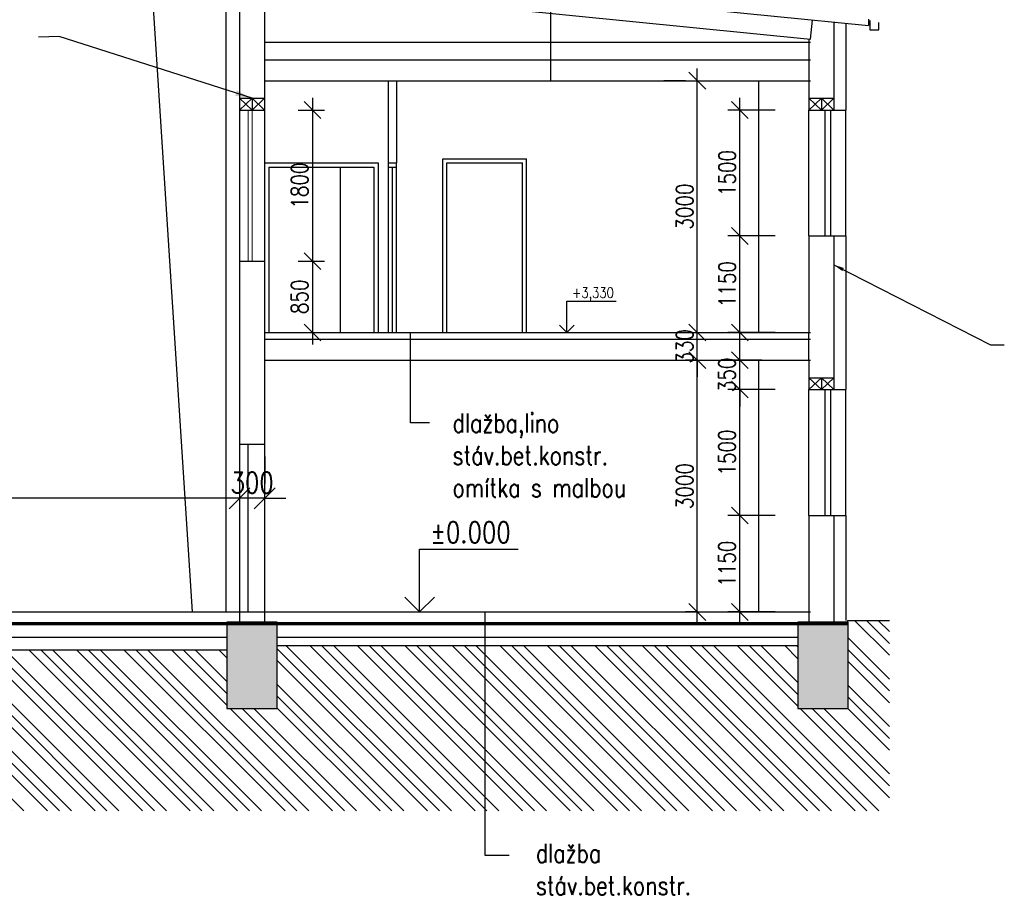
# Model space of a CAD drawing. Header units: millimetres. Extents: x -637441 to -130928, y -380379 to -53767.
# Tile 128 of 193: x -370222 to -358496, y -184700 to -174268. Entities that reach past the tile are written whole.
import ezdxf
from ezdxf.enums import TextEntityAlignment as Align

# ---------------------------------------------------------------- set-up
doc = ezdxf.new("R2010")
doc.units = ezdxf.units.MM
doc.header["$LTSCALE"] = 10
doc.linetypes.add('ACAD_ISO03W100', pattern=[30, 12, -18])
for name, color, linetype, lineweight in [('CKKOTY', 7, 'Continuous', 25), ('CKOKNA', 1, 'Continuous', 18), ('CKSTENY_PODROVINOU', 7, 'Continuous', 25), ('CKSTENY_SRAF', 1, 'Continuous', 18), ('CKTEXTY_MALE', 7, 'Continuous', 25)]:
    doc.layers.add(name, color=color, linetype=linetype, lineweight=lineweight)
for name, color, linetype in [('KOTY OBJ.E', 7, 'Continuous'), ('ocel', 7, 'Continuous'), ('Okna-Dveře', 7, 'Continuous'), ('SLABE', 7, 'Continuous'), ('SLABĚ', 7, 'Continuous'), ('SRAFY', 252, 'Continuous'), ('ZDIVO', 6, 'Continuous'), ('ŠRAFY', 252, 'Continuous')]:
    doc.layers.add(name, color=color, linetype=linetype)
doc.styles.get("Standard").update_dxf_attribs({"font": 'simplex.shx', "width": 0.8})
doc.dimstyles.new('Cadkon', dxfattribs={"dimscale": 80, "dimtxt": 2.5, "dimasz": 2.5, "dimexe": 1.768, "dimexo": 5, "dimtad": 1, "dimrnd": 1, "dimtxsty": 'Standard', "dimblk1": 'OBLIQUE', "dimblk2": 'OBLIQUE', "dimsah": 1, "dimcen": 2.5, "dimdle": 1.8, "dimadec": 0, "dimazin": 0, "dimtfac": 1, "dimtix": 1, "dimtmove": 2, "dimatfit": 3, "dimfxl": 1, "dimarcsym": 0})
doc.dimstyles.new('Kopie z cadkon', dxfattribs={"dimscale": 100, "dimtxt": 2.5, "dimasz": 2.5, "dimexe": 1.768, "dimexo": 5, "dimgap": 0.666, "dimtad": 1, "dimdec": 0, "dimrnd": 1, "dimdsep": 46, "dimtxsty": 'Standard', "dimblk1": 'OBLIQUE', "dimblk2": 'OBLIQUE', "dimsah": 1, "dimcen": 2, "dimdle": 1.8, "dimazin": 2, "dimtfac": 0.75, "dimtdec": 0, "dimtix": 1, "dimtmove": 2, "dimatfit": 3, "dimfxl": 1, "dimtolj": 1, "dimtzin": 0, "dimarcsym": 0})
doc.dimstyles.new('menší', dxfattribs={"dimscale": 100, "dimtxt": 2.5, "dimasz": 2.5, "dimexe": 1.768, "dimexo": 5, "dimtad": 1, "dimrnd": 1, "dimtxsty": 'Standard', "dimblk1": 'OBLIQUE', "dimblk2": 'OBLIQUE', "dimsah": 1, "dimcen": 2.5, "dimdle": 1.8, "dimadec": 0, "dimazin": 0, "dimtfac": 1, "dimtix": 1, "dimtmove": 2, "dimatfit": 3, "dimfxl": 1, "dimarcsym": 0})
doc.dimstyles.new('normální', dxfattribs={"dimscale": 50, "dimtxt": 2.5, "dimasz": 2.5, "dimexe": 1.768, "dimexo": 5, "dimtad": 1, "dimrnd": 1, "dimtxsty": 'Standard', "dimblk1": 'OBLIQUE', "dimblk2": 'OBLIQUE', "dimsah": 1, "dimcen": 2.5, "dimdle": 1.8, "dimadec": 0, "dimazin": 0, "dimtfac": 1, "dimtix": 1, "dimtmove": 2, "dimatfit": 3, "dimfxl": 1, "dimarcsym": 0})

# ---------------------------------------------------------------- blocks, each defined once
blk = doc.blocks.new('A')
blk.add_line((0, 0.5), (0, 0))
blk = doc.blocks.new('_OBLIQUE')
at = {"color": 0, "linetype": 'ByBlock'}
blk.add_line((-0.5, -0.5), (0.5, 0.5), dxfattribs=at)
blk = doc.blocks.new('*D724')
at = {"layer": 'CKKOTY', "color": 0, "lineweight": -2}
for p, q in [((-362152, -181468), (-362152, -178180)), ((-362144, -178324), (-362294, -178324)), ((-362144, -181324), (-362294, -181324))]:
    blk.add_line(p, q, dxfattribs=at)
at = {"layer": 'DEFPOINTS', "color": 0}
for p in [(-362152, -178324), (-361744, -178324), (-361744, -181324)]:
    blk.add_point(p, dxfattribs=at)
at = {"layer": 'CKKOTY', "color": 0, "lineweight": -2, "xscale": 200, "yscale": 200, "zscale": 200}
for p, rotation in [((-362152, -178324), 90), ((-362152, -181324), 270)]:
    blk.add_blockref('_OBLIQUE', p, dxfattribs=dict(at, rotation=rotation))
at = {"layer": 'CKKOTY', "color": 7, "insert": (-362302, -179824), "char_height": 200, "attachment_point": 5, "rotation": 90}
blk.add_mtext('3000', dxfattribs=at)
blk = doc.blocks.new('*D725')
at = {"layer": 'CKKOTY', "color": 0, "lineweight": -2}
for p, q in [((-362152, -177994), (-362152, -177794)), ((-362552, -177994), (-362294, -177994)), ((-362152, -178324), (-362152, -177994)), ((-362144, -178324), (-362294, -178324)), ((-362152, -178324), (-362152, -178524))]:
    blk.add_line(p, q, dxfattribs=at)
at = {"layer": 'DEFPOINTS', "color": 0}
for p in [(-362152, -177994), (-362152, -177994), (-361744, -178324)]:
    blk.add_point(p, dxfattribs=at)
at = {"layer": 'CKKOTY', "color": 0, "lineweight": -2, "xscale": 200, "yscale": 200, "zscale": 200}
for p, rotation in [((-362152, -177994), 270), ((-362152, -178324), 90)]:
    blk.add_blockref('_OBLIQUE', p, dxfattribs=dict(at, rotation=rotation))
at = {"layer": 'CKKOTY', "color": 7, "insert": (-362302, -178159), "char_height": 200, "attachment_point": 5, "rotation": 90}
blk.add_mtext('330', dxfattribs=at)
blk = doc.blocks.new('*D726')
at = {"layer": 'CKKOTY', "color": 0, "lineweight": -2}
for p, q in [((-362152, -178138), (-362152, -174850)), ((-362552, -174994), (-362294, -174994)), ((-362552, -177994), (-362294, -177994))]:
    blk.add_line(p, q, dxfattribs=at)
at = {"layer": 'DEFPOINTS', "color": 0}
for p in [(-362152, -174994), (-362152, -174994), (-362152, -177994)]:
    blk.add_point(p, dxfattribs=at)
at = {"layer": 'CKKOTY', "color": 0, "lineweight": -2, "xscale": 200, "yscale": 200, "zscale": 200}
for p, rotation in [((-362152, -174994), 90), ((-362152, -177994), 270)]:
    blk.add_blockref('_OBLIQUE', p, dxfattribs=dict(at, rotation=rotation))
at = {"layer": 'CKKOTY', "color": 7, "insert": (-362302, -176494), "char_height": 200, "attachment_point": 5, "rotation": 90}
blk.add_mtext('3000', dxfattribs=at)
blk = doc.blocks.new('kacenah1')
at = {"color": 0, "linetype": 'ByBlock', "lineweight": -2}
for points in [[(0, 0), (0, 30), (46.9, 30)], [(-7.07, 7.07), (0, 0), (7.07, 7.07)]]:
    blk.add_lwpolyline(points, dxfattribs=at)
at = {"color": 0, "linetype": 'ByBlock', "lineweight": -2, "width": 0.8}
blk.add_attdef('HEIGHT', text='', height=10, dxfattribs=at).set_placement((5, 30), align=Align.BOTTOM_LEFT)
blk.add_attdef('OZN', text='', height=10, dxfattribs=at).set_placement((5, 26.66), align=Align.TOP_LEFT)
blk = doc.blocks.new('*D727')
at = {"layer": 'CKKOTY', "color": 0, "lineweight": -2}
for p, q in [((-361646, -178138), (-361646, -176700)), ((-361224, -176844), (-361787, -176844)), ((-361224, -177994), (-361787, -177994))]:
    blk.add_line(p, q, dxfattribs=at)
at = {"layer": 'DEFPOINTS', "color": 0}
for p in [(-361646, -176844), (-360824, -176844), (-360824, -177994)]:
    blk.add_point(p, dxfattribs=at)
at = {"layer": 'CKKOTY', "color": 0, "lineweight": -2, "xscale": 200, "yscale": 200, "zscale": 200}
for p, rotation in [((-361646, -176844), 90), ((-361646, -177994), 270)]:
    blk.add_blockref('_OBLIQUE', p, dxfattribs=dict(at, rotation=rotation))
at = {"layer": 'CKKOTY', "color": 0, "insert": (-361796, -177419), "char_height": 200, "attachment_point": 5, "rotation": 90}
blk.add_mtext('1150', dxfattribs=at)
blk = doc.blocks.new('*D728')
at = {"layer": 'CKKOTY', "color": 0, "lineweight": -2}
for p, q in [((-361646, -176988), (-361646, -175200)), ((-361224, -175344), (-361787, -175344)), ((-361224, -176844), (-361787, -176844))]:
    blk.add_line(p, q, dxfattribs=at)
at = {"layer": 'DEFPOINTS', "color": 0}
for p in [(-361646, -175344), (-360824, -175344), (-360824, -176844)]:
    blk.add_point(p, dxfattribs=at)
at = {"layer": 'CKKOTY', "color": 0, "lineweight": -2, "xscale": 200, "yscale": 200, "zscale": 200}
for p, rotation in [((-361646, -175344), 90), ((-361646, -176844), 270)]:
    blk.add_blockref('_OBLIQUE', p, dxfattribs=dict(at, rotation=rotation))
at = {"layer": 'CKKOTY', "color": 0, "insert": (-361796, -176094), "char_height": 200, "attachment_point": 5, "rotation": 90}
blk.add_mtext('1500', dxfattribs=at)
blk = doc.blocks.new('*D572')
at = {"layer": 'CKKOTY', "color": 0, "lineweight": -2}
for p, q in [((-366734, -175200), (-366734, -177288)), ((-366904, -175344), (-366592, -175344)), ((-366904, -177144), (-366592, -177144))]:
    blk.add_line(p, q, dxfattribs=at)
at = {"layer": 'DEFPOINTS', "color": 0}
for p in [(-367304, -175344), (-367304, -177144), (-366734, -177144)]:
    blk.add_point(p, dxfattribs=at)
at = {"layer": 'CKKOTY', "color": 0, "lineweight": -2, "xscale": 200, "yscale": 200, "zscale": 200}
for p, rotation in [((-366734, -175344), 90), ((-366734, -177144), 270)]:
    blk.add_blockref('_OBLIQUE', p, dxfattribs=dict(at, rotation=rotation))
at = {"layer": 'CKKOTY', "color": 0, "insert": (-366887, -176244), "char_height": 200, "attachment_point": 5, "rotation": 90}
blk.add_mtext('\\A1;1800', dxfattribs=at)
blk = doc.blocks.new('*D573')
at = {"layer": 'CKKOTY', "color": 0, "lineweight": -2}
for p, q in [((-366734, -177000), (-366734, -178138)), ((-366904, -177144), (-366592, -177144)), ((-367134, -177994), (-366875, -177994))]:
    blk.add_line(p, q, dxfattribs=at)
at = {"layer": 'DEFPOINTS', "color": 0}
for p in [(-367304, -177144), (-366734, -177994), (-366734, -177994)]:
    blk.add_point(p, dxfattribs=at)
at = {"layer": 'CKKOTY', "color": 0, "lineweight": -2, "xscale": 200, "yscale": 200, "zscale": 200}
for p, rotation in [((-366734, -177144), 90), ((-366734, -177994), 270)]:
    blk.add_blockref('_OBLIQUE', p, dxfattribs=dict(at, rotation=rotation))
at = {"layer": 'CKKOTY', "color": 0, "insert": (-366887, -177569), "char_height": 200, "attachment_point": 5, "rotation": 90}
blk.add_mtext('\\A1;850', dxfattribs=at)
blk = doc.blocks.new('*D739')
at = {"layer": 'CKKOTY', "color": 0, "lineweight": -2}
for p, q in [((-361646, -181468), (-361646, -180030)), ((-361224, -180174), (-361787, -180174)), ((-361224, -181324), (-361787, -181324))]:
    blk.add_line(p, q, dxfattribs=at)
at = {"layer": 'DEFPOINTS', "color": 0}
for p in [(-361646, -180174), (-360824, -180174), (-360824, -181324)]:
    blk.add_point(p, dxfattribs=at)
at = {"layer": 'CKKOTY', "color": 0, "lineweight": -2, "xscale": 200, "yscale": 200, "zscale": 200}
for p, rotation in [((-361646, -180174), 90), ((-361646, -181324), 270)]:
    blk.add_blockref('_OBLIQUE', p, dxfattribs=dict(at, rotation=rotation))
at = {"layer": 'CKKOTY', "color": 0, "insert": (-361799, -180749), "char_height": 200, "attachment_point": 5, "rotation": 90}
blk.add_mtext('\\A1;1150', dxfattribs=at)
blk = doc.blocks.new('*D740')
at = {"layer": 'CKKOTY', "color": 0, "lineweight": -2}
for p, q in [((-361646, -180318), (-361646, -178530)), ((-361224, -178674), (-361787, -178674)), ((-361224, -180174), (-361787, -180174))]:
    blk.add_line(p, q, dxfattribs=at)
at = {"layer": 'DEFPOINTS', "color": 0}
for p in [(-361646, -178674), (-360824, -178674), (-360824, -180174)]:
    blk.add_point(p, dxfattribs=at)
at = {"layer": 'CKKOTY', "color": 0, "lineweight": -2, "xscale": 200, "yscale": 200, "zscale": 200}
for p, rotation in [((-361646, -178674), 90), ((-361646, -180174), 270)]:
    blk.add_blockref('_OBLIQUE', p, dxfattribs=dict(at, rotation=rotation))
at = {"layer": 'CKKOTY', "color": 0, "insert": (-361799, -179424), "char_height": 200, "attachment_point": 5, "rotation": 90}
blk.add_mtext('\\A1;1500', dxfattribs=at)
blk = doc.blocks.new('*D741')
at = {"layer": 'CKKOTY', "color": 0, "lineweight": -2}
for p, q in [((-361646, -178324), (-361646, -178124)), ((-361383, -178324), (-361787, -178324)), ((-361646, -178674), (-361646, -178324)), ((-361224, -178674), (-361787, -178674)), ((-361646, -178674), (-361646, -178874))]:
    blk.add_line(p, q, dxfattribs=at)
at = {"layer": 'DEFPOINTS', "color": 0}
for p in [(-361646, -178324), (-360983, -178324), (-360824, -178674)]:
    blk.add_point(p, dxfattribs=at)
at = {"layer": 'CKKOTY', "color": 0, "lineweight": -2, "xscale": 200, "yscale": 200, "zscale": 200}
for p, rotation in [((-361646, -178324), 270), ((-361646, -178674), 90)]:
    blk.add_blockref('_OBLIQUE', p, dxfattribs=dict(at, rotation=rotation))
at = {"layer": 'CKKOTY', "color": 0, "insert": (-361799, -178499), "char_height": 200, "attachment_point": 5, "rotation": 90}
blk.add_mtext('\\A1;350', dxfattribs=at)
blk = doc.blocks.new('*D752')
at = {"layer": 'CKKOTY', "color": 0, "lineweight": -2}
for p, q in [((-367604, -179470), (-367604, -179793)), ((-367304, -179470), (-367304, -179793)), ((-367604, -179970), (-367854, -179970)), ((-367304, -179970), (-367604, -179970)), ((-367304, -179970), (-367054, -179970))]:
    blk.add_line(p, q, dxfattribs=at)
at = {"layer": 'DEFPOINTS', "color": 0}
for p in [(-367604, -179970), (-367604, -179970), (-367304, -179970)]:
    blk.add_point(p, dxfattribs=at)
at = {"layer": 'CKKOTY', "color": 0, "lineweight": -2, "xscale": 250, "yscale": 250, "zscale": 250}
blk.add_blockref('_OBLIQUE', (-367604, -179970), dxfattribs=at)
at = {"layer": 'CKKOTY', "color": 0, "lineweight": -2, "xscale": 250, "yscale": 250, "zscale": 250, "rotation": 180}
blk.add_blockref('_OBLIQUE', (-367304, -179970), dxfattribs=at)
at = {"layer": 'CKKOTY', "color": 0, "insert": (-367454, -179783), "char_height": 250, "attachment_point": 5}
blk.add_mtext('300', dxfattribs=at)
blk = doc.blocks.new('*D753')
at = {"layer": 'CKKOTY', "color": 0, "lineweight": -2}
for p, q in [((-385764, -179470), (-385764, -179793)), ((-367604, -179470), (-367604, -179793)), ((-367424, -179970), (-385944, -179970))]:
    blk.add_line(p, q, dxfattribs=at)
at = {"layer": 'DEFPOINTS', "color": 0}
for p in [(-385764, -179970), (-385764, -179970), (-367604, -179970)]:
    blk.add_point(p, dxfattribs=at)
at = {"layer": 'CKKOTY', "color": 0, "lineweight": -2, "xscale": 250, "yscale": 250, "zscale": 250, "rotation": 180}
blk.add_blockref('_OBLIQUE', (-385764, -179970), dxfattribs=at)
at = {"layer": 'CKKOTY', "color": 0, "lineweight": -2, "xscale": 250, "yscale": 250, "zscale": 250}
blk.add_blockref('_OBLIQUE', (-367604, -179970), dxfattribs=at)
at = {"layer": 'CKKOTY', "color": 0, "insert": (-376684, -179783), "char_height": 250, "attachment_point": 5}
blk.add_mtext('18160', dxfattribs=at)

msp = doc.modelspace()

# ---------------------------------------------------------------- hatches: boundary and pattern name
at = {"layer": 'SRAFY'}
h = msp.add_hatch(dxfattribs=at)
h.set_pattern_fill('ANSI35', scale=30, style=0)
h.set_pattern_definition([(45, (-600872.27, -246302.53), (-134.70384, 134.70384), []), (45, (-600737.57, -246302.53), (-134.70384, 134.70384), [238.125, -47.625, 0, -47.625])])
h.paths.add_polyline_path([(-385614.36, -181474.237), (-386214.36, -181474.237), (-386214.36, -182474.237), (-385614.36, -182474.237)])
h.paths.add_polyline_path([(-367154.36, -181474.237), (-367754.36, -181474.237), (-367754.36, -182474.237), (-367154.36, -182474.237)])
h.paths.add_polyline_path([(-360354.36, -181474.237), (-360954.36, -181474.237), (-360954.36, -182474.237), (-360354.36, -182474.237)])
h.paths.add_polyline_path([(-380734.36, -182474.237), (-382634.36, -182474.237), (-382634.36, -183224.237), (-380734.36, -183224.237)])
h.paths.add_polyline_path([(-381934.36, -181474.237), (-382434.36, -181474.237), (-382434.36, -182474.237), (-380934.36, -182474.237), (-380934.36, -181474.237), (-381435.542, -181474.237), (-381535.746, -182277.497), (-381834.36, -182277.497)])
h.paths.add_polyline_path([(-370733.206, -182474.237), (-372633.206, -182474.237), (-372633.206, -183224.237), (-370733.206, -183224.237)])
h.paths.add_polyline_path([(-371933.206, -181474.237), (-372433.206, -181474.237), (-372433.206, -182474.237), (-370933.206, -182474.237), (-370933.206, -181474.237), (-371434.388, -181474.237), (-371534.592, -182277.497), (-371833.206, -182277.497)])
h.paths.add_polyline_path([(-371784.36, -181474.237), (-371933.206, -181474.237), (-371833.206, -182277.497), (-371534.592, -182277.497), (-371434.388, -181474.237), (-371584.36, -181474.237), (-371584.36, -182227.497), (-371784.36, -182227.497)])
h.paths.add_polyline_path([(-371584.36, -181474.237), (-371784.36, -181474.237), (-371784.36, -182227.497), (-371584.36, -182227.497)], flags=17)
h.paths.add_polyline_path([(-381785.221, -181474.237), (-381934.36, -181474.237), (-381834.36, -182277.497), (-381535.746, -182277.497), (-381435.542, -181474.237), (-381585.553, -181474.237), (-381585.746, -182227.497), (-381785.36, -182227.497)])
h.paths.add_polyline_path([(-381585.553, -181474.237), (-381785.221, -181474.237), (-381785.36, -182227.497), (-381585.746, -182227.497)], flags=17)
at = {"layer": 'ŠRAFY'}
h = msp.add_hatch(dxfattribs=at)
h.set_pattern_fill('ZEM_PUVODNI', scale=100, angle=90, style=0)
h.set_pattern_definition([(135, (-600872.27, -246302.53), (-282.8427, -282.8427), []), (135, (-600872.27, -246161.1), (-282.8427, -282.8427), []), (135, (-600872.27, -246019.7), (-282.8427, -282.8427), [])])
h.paths.add_polyline_path([(-372633.206, -182474.237), (-372433.206, -182474.237), (-372433.206, -181774.237), (-380934.36, -181774.237), (-380934.36, -182474.237), (-380734.36, -182474.237), (-380734.36, -183224.237), (-382634.36, -183224.237), (-382634.36, -182474.237), (-382434.36, -182474.237), (-382434.36, -181774.237), (-385614.36, -181774.237), (-385614.36, -182474.237), (-386214.36, -182474.237), (-386214.36, -183694.161), (-359864.36, -183694.161), (-359864.36, -181424.237), (-360364.36, -181424.237), (-360364.36, -181444.237), (-360354.36, -181444.237), (-360354.36, -182474.237), (-360954.36, -182474.237), (-360954.36, -181724.237), (-367154.36, -181724.237), (-367154.36, -182474.237), (-367754.36, -182474.237), (-367754.36, -181774.237), (-370933.206, -181774.237), (-370933.206, -182474.237), (-370733.206, -182474.237), (-370733.206, -183224.237), (-372633.206, -183224.237)])

# ---------------------------------------------------------------- linework, layer by layer
at = {"layer": 'CKKOTY'}
for p, q in [((-365184.36, -175924.237), (-364184.36, -175924.237)), ((-365134.36, -175974.237), (-364234.36, -175974.237)), ((-367604.36, -179324.237), (-367604.36, -181324.237)), ((-367504.36, -179324.237), (-367504.36, -181324.237)), ((-367304.36, -179324.237), (-367304.36, -181324.237))]:
    msp.add_line(p, q, dxfattribs=at)
at = {"layer": 'CKOKNA'}
for p, q in [((-367499.36, -177143.738), (-367499.36, -175343.738)), ((-367454.36, -177143.738), (-367454.36, -175343.738))]:
    msp.add_line(p, q, dxfattribs=at)
at = {"layer": 'CKSTENY_PODROVINOU'}
for p, q in [((-367604.36, -175343.738), (-367604.36, -177143.738)), ((-367304.36, -175343.738), (-367304.36, -177143.738))]:
    msp.add_line(p, q, dxfattribs=at)
at = {"layer": 'CKTEXTY_MALE'}
for p, q in [((-363898.638, -169236.998), (-363898.638, -174994.237)), ((-365784.36, -176024.237), (-365784.36, -177994.237)), ((-365566.462, -179070.816), (-365566.462, -177994.237)), ((-365341.629, -179070.816), (-365566.462, -179070.816)), ((-364682.97, -181324.237), (-364682.97, -184223.204)), ((-364682.97, -184223.204), (-364393.904, -184223.204))]:
    msp.add_line(p, q, dxfattribs=at)
at = {"layer": 'ocel'}
for p, q in [((-367764.36, -181324.237), (-367764.36, -172236.218)), ((-368164.36, -181324.237), (-368676.838, -173380.831))]:
    msp.add_line(p, q, dxfattribs=at)
at = {"layer": 'Okna-Dveře'}
for p, q in [((-360634.36, -175344.237), (-360634.36, -176844.237)), ((-360564.36, -175344.237), (-360564.36, -176844.237)), ((-365834.36, -175974.237), (-365834.36, -177994.237)), ((-365734.36, -177994.237), (-365734.36, -175974.237)), ((-365184.36, -177994.237), (-365184.36, -175924.237)), ((-365134.36, -177994.237), (-365134.36, -175974.237)), ((-364234.36, -177994.237), (-364234.36, -175974.237)), ((-364184.36, -177994.237), (-364184.36, -175924.237)), ((-367254.36, -176024.237), (-367254.36, -177994.237)), ((-367254.36, -176024.237), (-366004.36, -176024.237)), ((-366404.36, -176024.237), (-366404.36, -177994.237)), ((-366004.36, -176024.237), (-366004.36, -177994.237)), ((-365834.36, -176024.237), (-365734.36, -176024.237)), ((-360634.36, -178674.237), (-360634.36, -180174.237)), ((-360564.36, -178674.237), (-360564.36, -180174.237))]:
    msp.add_line(p, q, dxfattribs=at)
at = {"layer": 'SLABE'}
msp.add_line((-360364.36, -181424.237), (-360364.36, -181444.237), dxfattribs=at)
at = {"layer": 'SLABĚ'}
for p, q in [((-367304.36, -173618.721), (-360114.36, -174338.664)), ((-367304.36, -173849.871), (-360804.36, -174500.723)), ((-360804.36, -174500.723), (-360781.445, -174271.868)), ((-360096.402, -174278.06), (-360096.402, -174387.636)), ((-359990.138, -174387.636), (-359990.138, -174302.03)), ((-360096.402, -174387.636), (-359990.138, -174387.636)), ((-367304.36, -174534.237), (-360804.36, -174534.237)), ((-367304.36, -174744.237), (-360804.36, -174744.237)), ((-367304.36, -174744.237), (-367304.36, -174994.237)), ((-361424.36, -174994.237), (-361424.36, -177994.237)), ((-367604.36, -175343.738), (-367454.36, -175203.738)), ((-367604.36, -175203.738), (-367304.36, -175203.738)), ((-367604.36, -175203.738), (-367454.36, -175343.738)), ((-367454.36, -175343.738), (-367304.36, -175203.738)), ((-367454.36, -175203.738), (-367454.36, -175343.738)), ((-367454.36, -175203.738), (-367304.36, -175343.738)), ((-360824.36, -175344.237), (-360674.36, -175204.237)), ((-360824.36, -175204.237), (-360524.36, -175204.237)), ((-360824.36, -175204.237), (-360674.36, -175344.237)), ((-360674.36, -175344.237), (-360524.36, -175204.237)), ((-360674.36, -175204.237), (-360674.36, -175344.237)), ((-360674.36, -175204.237), (-360524.36, -175344.237)), ((-360824.36, -176844.237), (-360824.36, -175344.237)), ((-360384.36, -176844.237), (-360384.36, -175344.237)), ((-367304.36, -175974.237), (-365954.36, -175974.237)), ((-365954.36, -175974.237), (-365954.36, -177994.237)), ((-367304.36, -177994.237), (-367304.36, -178324.237)), ((-360824.36, -178324.237), (-360824.36, -177994.237)), ((-367304.36, -178074.237), (-360804.36, -178074.237)), ((-361424.36, -178324.237), (-361424.36, -181324.237)), ((-360824.36, -178674.237), (-360674.36, -178534.237)), ((-360824.36, -178534.237), (-360524.36, -178534.237)), ((-360824.36, -178534.237), (-360674.36, -178674.237)), ((-360674.36, -178674.237), (-360524.36, -178534.237)), ((-360674.36, -178534.237), (-360674.36, -178674.237)), ((-360674.36, -178534.237), (-360524.36, -178674.237)), ((-360824.36, -180174.237), (-360824.36, -178674.237)), ((-360384.36, -180174.237), (-360384.36, -178674.237)), ((-367604.36, -181324.237), (-367604.36, -181444.237)), ((-367304.36, -181324.237), (-367304.36, -181444.237)), ((-360824.36, -181324.237), (-360824.36, -181444.237)), ((-360524.36, -181324.237), (-360524.36, -181444.237)), ((-388337.377, -181474.237), (-360354.36, -181474.237)), ((-385614.36, -181449.237), (-360354.36, -181449.237)), ((-370933.206, -181624.237), (-367754.36, -181624.237)), ((-367154.36, -181624.237), (-360954.36, -181624.237)), ((-367154.36, -181724.237), (-360954.36, -181724.237)), ((-370933.206, -181774.237), (-367754.36, -181774.237)), ((-367754.36, -182474.237), (-367154.36, -182474.237)), ((-360954.36, -182474.237), (-360354.36, -182474.237))]:
    msp.add_line(p, q, dxfattribs=at)
at = {"layer": 'SLABĚ', "color": 6}
for p, q in [((-360524.36, -174299.612), (-360524.36, -175344.237)), ((-360524.36, -176844.237), (-360524.36, -178674.237)), ((-360524.36, -180174.237), (-360524.36, -181324.237))]:
    msp.add_line(p, q, dxfattribs=at)
at = {"layer": 'SLABĚ', "linetype": 'ACAD_ISO03W100', "ltscale": 10, "const_width": 25}
msp.add_lwpolyline([(-385614.36, -181461.737), (-360354.36, -181461.737)], dxfattribs=at)
at = {"layer": 'SLABĚ'}
for points in [[(-367154.36, -182474.237), (-367154.36, -181444.237), (-367754.36, -181444.237), (-367754.36, -182474.237)], [(-360354.36, -182474.237), (-360354.36, -181444.237), (-360954.36, -181444.237), (-360954.36, -182474.237)]]:
    msp.add_lwpolyline(points, dxfattribs=at)
at = {"layer": 'ZDIVO'}
for p, q in [((-367604.36, -171950.738), (-367604.36, -175343.738)), ((-367304.36, -173541.141), (-367304.36, -174744.237)), ((-360114.36, -174263.289), (-360114.36, -174338.664)), ((-360824.36, -174500.723), (-360824.36, -175344.237)), ((-367304.36, -174994.237), (-360804.36, -174994.237)), ((-367304.36, -174994.237), (-367304.36, -175343.738)), ((-365834.36, -174994.237), (-365834.36, -175974.237)), ((-365734.36, -174994.237), (-365734.36, -175974.237)), ((-367604.36, -175343.738), (-367304.36, -175343.738)), ((-360824.36, -175344.237), (-360524.36, -175344.237)), ((-365834.36, -175974.237), (-365734.36, -175974.237)), ((-360824.36, -176844.237), (-360524.36, -176844.237)), ((-360824.36, -176844.237), (-360824.36, -177994.237)), ((-367604.36, -177143.738), (-367304.36, -177143.738)), ((-367604.36, -177143.738), (-367304.36, -177143.738)), ((-367604.36, -177143.738), (-367604.36, -179324.237)), ((-367304.36, -177143.738), (-367304.36, -177994.237)), ((-367304.36, -177994.237), (-365834.36, -177994.237)), ((-365834.36, -177994.237), (-360804.36, -177994.237)), ((-367304.36, -178324.237), (-360804.36, -178324.237)), ((-367304.36, -178324.237), (-367304.36, -179324.237)), ((-360824.36, -178324.237), (-360824.36, -178674.237)), ((-360824.36, -178674.237), (-360524.36, -178674.237)), ((-367604.36, -179324.237), (-367304.36, -179324.237)), ((-360824.36, -180174.237), (-360824.36, -181324.237)), ((-360824.36, -180174.237), (-360524.36, -180174.237)), ((-388337.377, -181324.237), (-367304.36, -181324.237)), ((-367304.36, -181324.237), (-360804.36, -181324.237))]:
    msp.add_line(p, q, dxfattribs=at)
at = {"layer": 'ZDIVO', "color": 7}
for p, q in [((-360384.36, -174313.631), (-360384.36, -175344.237)), ((-360524.36, -175344.237), (-360384.36, -175344.237)), ((-360524.36, -176844.237), (-360384.36, -176844.237)), ((-360384.36, -176844.237), (-360384.36, -178674.237)), ((-360524.36, -178674.237), (-360384.36, -178674.237)), ((-360524.36, -180174.237), (-360384.36, -180174.237)), ((-360384.36, -180174.237), (-360384.36, -181424.237))]:
    msp.add_line(p, q, dxfattribs=at)
at = {"layer": 'ZDIVO'}
msp.add_lwpolyline([(-360364.36, -181424.237), (-359864.36, -181424.237)], dxfattribs=at)

# ---------------------------------------------------------------- block references
at = {"layer": 'CKKOTY', "color": 7}
for p, xscale, yscale, zscale, values in [((-363706.35, -177994.237), 12.5, 12.5, 12.5, {'HEIGHT': '+3,330'}), ((-365458.439, -181324.237), 25, 25, 25, {'HEIGHT': '%%p0.000'})]:
    msp.add_blockref('kacenah1', p, dxfattribs=dict(at, xscale=xscale, yscale=yscale, zscale=zscale)).add_auto_attribs(values)
at = {"layer": 'KOTY OBJ.E'}
for p in [(-364058.57, -177994.237), (-363854.226, -181324.237)]:
    msp.add_blockref('A', p, dxfattribs=at)

# ---------------------------------------------------------------- texts
at = {"layer": 'CKTEXTY_MALE', "width": 0.8}
for s, p in [('dlažba,lino', (-365067.708, -179184.982)), ('stáv.bet.konstr.', (-365067.708, -179570.696)), ('omítka s malbou', (-365067.708, -179956.411)), ('dlažba', (-364075.928, -184309.879)), ('stáv.bet.konstr.', (-364075.928, -184695.594))]:
    msp.add_text(s, height=225, dxfattribs=at).set_placement(p)

# ---------------------------------------------------------------- dimensions: what is measured, and where the dimension line sits
at = {"layer": 'CKKOTY', "color": 7}
for base, p1, p2, picture, middle in [((-362152.422, -174994.237), (-362152.422, -177994.237), (-362152.422, -174994.237), '*D726', (-362302.422, -176494.237)), ((-362152.422, -177994.237), (-361744.187, -178324.237), (-362152.422, -177994.237), '*D725', (-362302.422, -178159.237)), ((-362152.422, -178324.237), (-361744.187, -181324.237), (-361744.187, -178324.237), '*D724', (-362302.422, -179824.237))]:
    dim = msp.add_linear_dim(base=base, p1=p1, p2=p2, angle=90, dimstyle='Cadkon', override={"dimclrt": 7}, dxfattribs=at)
    dim.commit()
    dim.dimension.update_dxf_attribs({"geometry": picture, "text_midpoint": middle})
at = {"layer": 'CKKOTY'}
for base, p1, p2, picture, middle in [((-366733.709, -177143.738), (-367304.36, -175343.738), (-367304.36, -177143.738), '*D572', (-366886.989, -176243.738)), ((-366733.709, -177994.237), (-367304.36, -177143.738), (-366733.709, -177994.237), '*D573', (-366886.989, -177568.988)), ((-361645.918, -178324.237), (-360824.36, -178674.237), (-360982.907, -178324.237), '*D741', (-361799.198, -178499.237)), ((-361645.918, -178674.237), (-360824.36, -180174.237), (-360824.36, -178674.237), '*D740', (-361799.198, -179424.237)), ((-361645.918, -180174.237), (-360824.36, -181324.237), (-360824.36, -180174.237), '*D739', (-361799.198, -180749.237))]:
    dim = msp.add_linear_dim(base=base, p1=p1, p2=p2, angle=90, dimstyle='Kopie z cadkon', override={"dimscale": 80}, dxfattribs=at)
    dim.commit()
    dim.dimension.update_dxf_attribs({"geometry": picture, "text_midpoint": middle})
at = {"layer": 'CKKOTY', "color": 7}
for base, p1, p2, picture, middle in [((-361645.918, -175344.237), (-360824.36, -176844.237), (-360824.36, -175344.237), '*D728', (-361795.918, -176094.237)), ((-361645.918, -176844.237), (-360824.36, -177994.237), (-360824.36, -176844.237), '*D727', (-361795.918, -177419.237))]:
    dim = msp.add_linear_dim(base=base, p1=p1, p2=p2, angle=90, dimstyle='Cadkon', dxfattribs=at)
    dim.commit()
    dim.dimension.update_dxf_attribs({"geometry": picture, "text_midpoint": middle})
at = {"layer": 'CKKOTY'}
for base, p1, p2, picture, middle in [((-385764.36, -179970.023), (-367604.36, -179970.023), (-385764.36, -179970.023), '*D753', (-376684.36, -179782.523)), ((-367604.36, -179970.023), (-367304.36, -179970.023), (-367604.36, -179970.023), '*D752', (-367454.36, -179782.523))]:
    dim = msp.add_linear_dim(base=base, p1=p1, p2=p2, dimstyle='menší', dxfattribs=at)
    dim.commit()
    dim.dimension.update_dxf_attribs({"geometry": picture, "text_midpoint": middle})

# ---------------------------------------------------------------- leaders
at = {"layer": 'CKSTENY_SRAF', "color": 7}
msp.add_leader([(-360527.58, -177187.241), (-358659.927, -178140.752), (-358495.959, -178140.752)], dimstyle='normální', override={"dimgap": 0.625, "dimtad": 0}, dxfattribs=at)
at = {"layer": 'CKTEXTY_MALE'}
msp.add_leader([(-367454.36, -175203.738), (-369752.815, -174466.211), (-369999.585, -174476.076)], dimstyle='Kopie z cadkon', override={"dimscale": 80, "dimgap": 0.666, "dimtad": 0}, dxfattribs=at)

doc.saveas('drawing.dxf')
